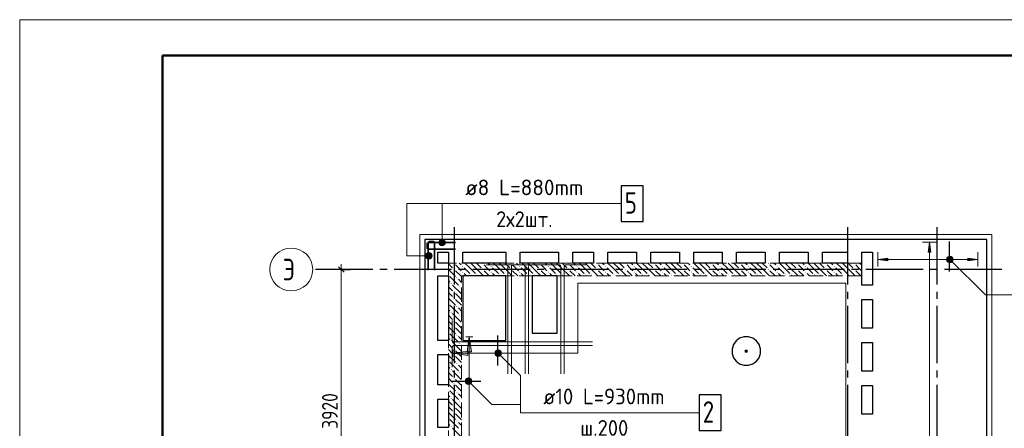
# Model space of a CAD drawing. Header units: millimetres. Extents: x 0 to 31965, y 0 to 29700.
# Tile 5 of 7: x 0 to 13776, y 23991 to 29700. Entities that reach past the tile are written whole.
import ezdxf

# ---------------------------------------------------------------- set-up
doc = ezdxf.new("R2010")
doc.units = ezdxf.units.MM
doc.linetypes.add('______2', pattern=[270, 200, -70])
doc.linetypes.add('______5', pattern=[1100, 800, -100, 100, -100])
for name, color, linetype, lineweight in [('Standard', 7, 'Continuous', 25), ('ЖБ Перекрытие верхний уровень', 7, 'Continuous', 35), ('ЖБ Стена верхний уровень', 7, 'Continuous', 35), ('Обрамление проемов стержнями', 7, 'Continuous', 25), ('Оси', 40, '______5', 18), ('Позиционная метка линия выноска', 7, 'Continuous', 13), ('Позиционная метка номер позиции', 7, 'Continuous', 13)]:
    doc.layers.add(name, color=color, linetype=linetype, lineweight=lineweight)
doc.layers.add('Обрамление П-обр. равн.', color=7, linetype='Continuous', lineweight=25, true_color=0x5f1e0f)
doc.layers.add('Фиксатор', color=7, linetype='Continuous', lineweight=13, true_color=0x494949)
doc.styles.add('GOST 2.304-81', font='txt')
doc.styles.add('ISOCPEUR', font='txt')

msp = doc.modelspace()

# ---------------------------------------------------------------- hatches: boundary and pattern name
at = {"layer": 'ЖБ Стена верхний уровень', "linetype": 'Continuous', "lineweight": 18, "transparency": 33554687}
for points in [[(6070, 26293), (6077, 26300), (6083, 26293), (6077, 26287)], [(6070, 26213), (6077, 26220), (6083, 26213), (6077, 26207)], [(6190, 26253), (6197, 26260), (6203, 26253), (6197, 26247)], [(6190, 26173), (6197, 26180), (6203, 26173), (6197, 26167)], [(6470, 26293), (6477, 26300), (6483, 26293), (6477, 26287)], [(6470, 26213), (6477, 26220), (6483, 26213), (6477, 26207)], [(6590, 26253), (6597, 26260), (6603, 26253), (6597, 26247)], [(6590, 26173), (6597, 26180), (6603, 26173), (6597, 26167)], [(6870, 26293), (6877, 26300), (6883, 26293), (6877, 26287)], [(6870, 26213), (6877, 26220), (6883, 26213), (6877, 26207)], [(6990, 26253), (6997, 26260), (7003, 26253), (6997, 26247)], [(6990, 26173), (6997, 26180), (7003, 26173), (6997, 26167)], [(7270, 26293), (7277, 26300), (7283, 26293), (7277, 26287)], [(7270, 26213), (7277, 26220), (7283, 26213), (7277, 26207)], [(7390, 26253), (7397, 26260), (7403, 26253), (7397, 26247)], [(7390, 26173), (7397, 26180), (7403, 26173), (7397, 26167)], [(7670, 26293), (7677, 26300), (7683, 26293), (7677, 26287)], [(7670, 26213), (7677, 26220), (7683, 26213), (7677, 26207)], [(7790, 26253), (7797, 26260), (7803, 26253), (7797, 26247)], [(7790, 26173), (7797, 26180), (7803, 26173), (7797, 26167)], [(8070, 26293), (8077, 26300), (8083, 26293), (8077, 26287)], [(8070, 26213), (8077, 26220), (8083, 26213), (8077, 26207)], [(8190, 26253), (8197, 26260), (8203, 26253), (8197, 26247)], [(8190, 26173), (8197, 26180), (8203, 26173), (8197, 26167)], [(8470, 26293), (8477, 26300), (8483, 26293), (8477, 26287)], [(8470, 26213), (8477, 26220), (8483, 26213), (8477, 26207)], [(8590, 26253), (8597, 26260), (8603, 26253), (8597, 26247)], [(8590, 26173), (8597, 26180), (8603, 26173), (8597, 26167)], [(8870, 26293), (8877, 26300), (8883, 26293), (8877, 26287)], [(8870, 26213), (8877, 26220), (8883, 26213), (8877, 26207)], [(8990, 26253), (8997, 26260), (9003, 26253), (8997, 26247)], [(8990, 26173), (8997, 26180), (9003, 26173), (8997, 26167)], [(9270, 26293), (9277, 26300), (9283, 26293), (9277, 26287)], [(9270, 26213), (9277, 26220), (9283, 26213), (9277, 26207)], [(9390, 26253), (9397, 26260), (9403, 26253), (9397, 26247)], [(9390, 26173), (9397, 26180), (9403, 26173), (9397, 26167)], [(9670, 26293), (9677, 26300), (9683, 26293), (9677, 26287)], [(9670, 26213), (9677, 26220), (9683, 26213), (9677, 26207)], [(9790, 26253), (9797, 26260), (9803, 26253), (9797, 26247)], [(9790, 26173), (9797, 26180), (9803, 26173), (9797, 26167)], [(10070, 26293), (10077, 26300), (10083, 26293), (10077, 26287)], [(10070, 26213), (10077, 26220), (10083, 26213), (10077, 26207)], [(10190, 26253), (10197, 26260), (10203, 26253), (10197, 26247)], [(10190, 26173), (10197, 26180), (10203, 26173), (10197, 26167)], [(10470, 26293), (10477, 26300), (10483, 26293), (10477, 26287)], [(10470, 26213), (10477, 26220), (10483, 26213), (10477, 26207)], [(10590, 26253), (10597, 26260), (10603, 26253), (10597, 26247)], [(10590, 26173), (10597, 26180), (10603, 26173), (10597, 26167)], [(10870, 26293), (10877, 26300), (10883, 26293), (10877, 26287)], [(10870, 26213), (10877, 26220), (10883, 26213), (10877, 26207)], [(10990, 26253), (10997, 26260), (11003, 26253), (10997, 26247)], [(10990, 26173), (10997, 26180), (11003, 26173), (10997, 26167)], [(11270, 26293), (11277, 26300), (11283, 26293), (11277, 26287)], [(11270, 26213), (11277, 26220), (11283, 26213), (11277, 26207)], [(11390, 26253), (11397, 26260), (11403, 26253), (11397, 26247)], [(11390, 26173), (11397, 26180), (11403, 26173), (11397, 26167)], [(11670, 26293), (11677, 26300), (11683, 26293), (11677, 26287)], [(11670, 26213), (11677, 26220), (11683, 26213), (11677, 26207)], [(6000, 26137), (6003, 26133), (6000, 26130)], [(6110, 26093), (6117, 26100), (6123, 26093), (6117, 26087)], [(6310, 26133), (6317, 26140), (6323, 26133), (6317, 26127)], [(6390, 26133), (6397, 26140), (6403, 26133), (6397, 26127)], [(6710, 26133), (6717, 26140), (6723, 26133), (6717, 26127)], [(6790, 26133), (6797, 26140), (6803, 26133), (6797, 26127)], [(7110, 26133), (7117, 26140), (7123, 26133), (7117, 26127)], [(7190, 26133), (7197, 26140), (7203, 26133), (7197, 26127)], [(7510, 26133), (7517, 26140), (7523, 26133), (7517, 26127)], [(7590, 26133), (7597, 26140), (7603, 26133), (7597, 26127)], [(7910, 26133), (7917, 26140), (7923, 26133), (7917, 26127)], [(7990, 26133), (7997, 26140), (8003, 26133), (7997, 26127)], [(8310, 26133), (8317, 26140), (8323, 26133), (8317, 26127)], [(8390, 26133), (8397, 26140), (8403, 26133), (8397, 26127)], [(8710, 26133), (8717, 26140), (8723, 26133), (8717, 26127)], [(8790, 26133), (8797, 26140), (8803, 26133), (8797, 26127)], [(9110, 26133), (9117, 26140), (9123, 26133), (9117, 26127)], [(9190, 26133), (9197, 26140), (9203, 26133), (9197, 26127)], [(9510, 26133), (9517, 26140), (9523, 26133), (9517, 26127)], [(9590, 26133), (9597, 26140), (9603, 26133), (9597, 26127)], [(9910, 26133), (9917, 26140), (9923, 26133), (9917, 26127)], [(9990, 26133), (9997, 26140), (10003, 26133), (9997, 26127)], [(10310, 26133), (10317, 26140), (10323, 26133), (10317, 26127)], [(10390, 26133), (10397, 26140), (10403, 26133), (10397, 26127)], [(10710, 26133), (10717, 26140), (10723, 26133), (10717, 26127)], [(10790, 26133), (10797, 26140), (10803, 26133), (10797, 26127)], [(11110, 26133), (11117, 26140), (11123, 26133), (11117, 26127)], [(11190, 26133), (11197, 26140), (11203, 26133), (11197, 26127)], [(11510, 26133), (11517, 26140), (11523, 26133), (11517, 26127)], [(11590, 26133), (11597, 26140), (11603, 26133), (11597, 26127)], [(6030, 26013), (6037, 26020), (6043, 26013), (6037, 26007)], [(6070, 25893), (6077, 25900), (6083, 25893), (6077, 25887)], [(6150, 25973), (6157, 25980), (6163, 25973), (6157, 25967)], [(6070, 25813), (6077, 25820), (6083, 25813), (6077, 25807)], [(6000, 25737), (6003, 25733), (6000, 25730)], [(6110, 25693), (6117, 25700), (6123, 25693), (6117, 25687)], [(6030, 25613), (6037, 25620), (6043, 25613), (6037, 25607)], [(6070, 25493), (6077, 25500), (6083, 25493), (6077, 25487)], [(6150, 25573), (6157, 25580), (6163, 25573), (6157, 25567)], [(6070, 25413), (6077, 25420), (6083, 25413), (6077, 25407)], [(6000, 25337), (6003, 25333), (6000, 25330)], [(6030, 25213), (6037, 25220), (6043, 25213), (6037, 25207)], [(6110, 25293), (6117, 25300), (6123, 25293), (6117, 25287)], [(6070, 25093), (6077, 25100), (6083, 25093), (6077, 25087)], [(6150, 25173), (6157, 25180), (6163, 25173), (6157, 25167)], [(6000, 24937), (6003, 24933), (6000, 24930)], [(6070, 25013), (6077, 25020), (6083, 25013), (6077, 25007)], [(6030, 24813), (6037, 24820), (6043, 24813), (6037, 24807)], [(6110, 24893), (6117, 24900), (6123, 24893), (6117, 24887)], [(6070, 24693), (6077, 24700), (6083, 24693), (6077, 24687)], [(6150, 24773), (6157, 24780), (6163, 24773), (6157, 24767)], [(6000, 24537), (6003, 24533), (6000, 24530)], [(6070, 24613), (6077, 24620), (6083, 24613), (6077, 24607)], [(6030, 24413), (6037, 24420), (6043, 24413), (6037, 24407)], [(6110, 24493), (6117, 24500), (6123, 24493), (6117, 24487)], [(6070, 24293), (6077, 24300), (6083, 24293), (6077, 24287)], [(6150, 24373), (6157, 24380), (6163, 24373), (6157, 24367)], [(6000, 24137), (6003, 24133), (6000, 24130)], [(6070, 24213), (6077, 24220), (6083, 24213), (6077, 24207)], [(6030, 24013), (6037, 24020), (6043, 24013), (6037, 24007)], [(6110, 24093), (6117, 24100), (6123, 24093), (6117, 24087)]]:
    msp.add_hatch(color=7, dxfattribs=at).paths.add_polyline_path(points, flags=16)
at = {"layer": 'Обрамление П-обр. равн.', "linetype": 'Continuous', "lineweight": 13, "transparency": 33554687}
for points in [[(12750, 26450), (12730, 26590), (12710, 26450)], [(12973, 26331), (12973, 26369), (12967, 26350)], [(12973, 26369), (12986, 26318), (12986, 26382)], [(12973, 26369), (12973, 26331), (12986, 26318)], [(12986, 26382), (13005, 26312), (13005, 26387)], [(12986, 26382), (12986, 26318), (13005, 26312)], [(13005, 26387), (13005, 26312), (13024, 26318)], [(13005, 26387), (13024, 26318), (13024, 26382)], [(13024, 26382), (13024, 26318), (13037, 26331)], [(13024, 26382), (13037, 26331), (13037, 26369)], [(13037, 26369), (13037, 26331), (13042, 26350)], [(13265, 26330), (13405, 26350), (13265, 26370)]]:
    msp.add_hatch(color=7, dxfattribs=at).paths.add_polyline_path(points)
msp.add_hatch(color=7, dxfattribs=at).paths.add_polyline_path([(12145, 26330), (12005, 26350), (12145, 26370)], flags=16)
at = {"layer": 'Позиционная метка линия выноска', "linetype": 'Continuous', "lineweight": 13, "transparency": 33554687}
for points in [[(6260, 25060), (6290, 25270), (6320, 25060)], [(6270, 25010), (6060, 25040), (6270, 25070)]]:
    msp.add_hatch(color=7, dxfattribs=at).paths.add_polyline_path(points, flags=16)
at = {"layer": 'Позиционная метка номер позиции', "linetype": 'Continuous', "lineweight": 13, "transparency": 33554687}
for points in [[(5864, 26585), (5954, 26585), (5948, 26607)], [(5864, 26585), (5948, 26607), (5870, 26607)], [(5870, 26607), (5948, 26607), (5931, 26624)], [(5870, 26607), (5931, 26624), (5886, 26624)], [(5886, 26624), (5931, 26624), (5909, 26630)], [(5870, 26562), (5954, 26585), (5864, 26585)], [(5870, 26562), (5948, 26562), (5954, 26585)], [(5886, 26546), (5948, 26562), (5870, 26562)], [(5886, 26546), (5931, 26546), (5948, 26562)], [(5931, 26546), (5886, 26546), (5909, 26540)], [(5686, 26378), (5686, 26423), (5680, 26401)], [(5702, 26362), (5702, 26440), (5686, 26423)], [(5702, 26362), (5686, 26423), (5686, 26378)], [(5725, 26356), (5725, 26446), (5702, 26440)], [(5725, 26356), (5702, 26440), (5702, 26362)], [(5747, 26362), (5747, 26440), (5725, 26446)], [(5747, 26362), (5725, 26446), (5725, 26356)], [(5764, 26378), (5764, 26423), (5747, 26440)], [(5764, 26378), (5747, 26440), (5747, 26362)], [(5764, 26423), (5764, 26378), (5770, 26401)], [(12972, 26361), (13004, 26393), (12983, 26382)], [(13004, 26393), (12972, 26361), (12972, 26339)], [(13004, 26393), (12972, 26339), (13026, 26393)], [(13026, 26393), (12972, 26339), (12983, 26318)], [(13026, 26393), (12983, 26318), (13047, 26382)], [(13047, 26382), (12983, 26318), (13004, 26307)], [(13047, 26382), (13004, 26307), (13058, 26361)], [(13058, 26361), (13004, 26307), (13026, 26307)], [(13058, 26361), (13026, 26307), (13058, 26339)], [(13058, 26339), (13026, 26307), (13047, 26318)], [(6652, 25051), (6684, 25083), (6663, 25072)], [(6684, 25083), (6652, 25051), (6652, 25029)], [(6684, 25083), (6652, 25029), (6706, 25083)], [(6706, 25083), (6652, 25029), (6663, 25008)], [(6706, 25083), (6663, 25008), (6727, 25072)], [(6727, 25072), (6663, 25008), (6684, 24997)], [(6727, 25072), (6684, 24997), (6738, 25051)], [(6738, 25051), (6684, 24997), (6706, 24997)], [(6738, 25051), (6706, 24997), (6738, 25029)], [(6738, 25029), (6706, 24997), (6727, 25008)], [(6237, 24661), (6269, 24693), (6248, 24682)], [(6269, 24693), (6237, 24661), (6237, 24639)], [(6269, 24693), (6237, 24639), (6291, 24693)], [(6291, 24693), (6237, 24639), (6248, 24618)], [(6291, 24693), (6248, 24618), (6312, 24682)], [(6312, 24682), (6248, 24618), (6269, 24607)], [(6312, 24682), (6269, 24607), (6323, 24661)], [(6323, 24661), (6269, 24607), (6291, 24607)], [(6323, 24661), (6291, 24607), (6323, 24639)], [(6323, 24639), (6291, 24607), (6312, 24618)]]:
    msp.add_hatch(color=7, dxfattribs=at).paths.add_polyline_path(points)

# ---------------------------------------------------------------- linework, layer by layer
at = {"layer": 'Standard', "color": 251, "linetype": 'Continuous', "lineweight": -3, "true_color": 0x656565, "transparency": 33554687}
for q in [(4375, 26210), (4375, 26210), (4625, 26210), (4500, 26210), (4625, 26210), (4500, 26210)]:
    msp.add_line((4500, 26210), q, dxfattribs=at)
at = {"layer": 'Standard', "color": 7, "linetype": 'Continuous', "lineweight": 25, "transparency": 33554687}
msp.add_line((4462, 26247), (4538, 26172), dxfattribs=at)
msp.add_line((4462, 26247), (4538, 26172), dxfattribs=at)
at = {"layer": 'Standard', "color": 7, "linetype": 'Continuous', "lineweight": 13, "transparency": 33554687}
msp.add_line((4500, 26210), (4500, 26285), dxfattribs=at)
msp.add_line((4500, 26210), (4500, 26285), dxfattribs=at)
msp.add_lwpolyline([(0, 0), (21000, 0), (21000, 29700), (0, 29700), (0, 0)], close=True, dxfattribs=at)
at = {"layer": 'Standard', "color": 7, "linetype": 'Continuous', "lineweight": 50, "transparency": 33554687}
msp.add_lwpolyline([(2000, 29200), (20500, 29200), (20500, 500), (2000, 500), (2000, 29200)], close=True, dxfattribs=at)
at = {"layer": 'Standard', "color": 254, "linetype": 'Continuous', "lineweight": 18, "true_color": 0xc4c4ff, "transparency": 33554687}
msp.add_lwpolyline([(5599, 17879), (13600, 17879), (13600, 26701), (5599, 26701), (5599, 17879)], dxfattribs=at)
at = {"layer": 'Standard', "color": 7, "linetype": 'Continuous', "lineweight": 13, "transparency": 33554687}
msp.add_lwpolyline([(4500, 26210), (4500, 23888), (4500, 23888), (4500, 22290)], dxfattribs=at)
msp.add_lwpolyline([(4500, 26210), (4500, 23888), (4500, 23888), (4500, 22290)], dxfattribs=at)
at = {"layer": 'ЖБ Перекрытие верхний уровень', "color": 7, "linetype": 'Continuous', "lineweight": 25, "transparency": 33554687}
for p, q in [((11930, 26630), (5670, 26630)), ((5670, 26630), (5670, 17950)), ((13530, 26630), (11930, 26630)), ((13530, 17950), (13530, 26630)), ((5850, 26300), (5850, 26450)), ((5850, 26450), (6000, 26450)), ((6000, 26450), (6000, 26300)), ((6200, 26300), (6200, 26450)), ((6200, 26450), (6800, 26450)), ((6800, 26450), (6800, 26300)), ((7000, 26300), (7000, 26450)), ((7000, 26450), (7540, 26450)), ((7540, 26450), (7540, 26300)), ((7740, 26300), (7740, 26450)), ((7740, 26450), (8030, 26450)), ((8030, 26450), (8030, 26300)), ((8230, 26300), (8230, 26450)), ((8230, 26450), (8630, 26450)), ((8630, 26450), (8630, 26300)), ((8830, 26300), (8830, 26450)), ((8830, 26450), (9230, 26450)), ((9230, 26450), (9230, 26300)), ((9430, 26300), (9430, 26450)), ((9430, 26450), (9830, 26450)), ((9830, 26450), (9830, 26300)), ((10030, 26300), (10030, 26450)), ((10030, 26450), (10430, 26450)), ((10430, 26450), (10430, 26300)), ((10630, 26300), (10630, 26450)), ((10630, 26450), (11030, 26450)), ((11030, 26450), (11030, 26300)), ((11230, 26300), (11230, 26450)), ((11230, 26450), (11580, 26450)), ((11580, 26450), (11580, 26300)), ((11780, 25990), (11780, 26450)), ((11780, 26450), (11930, 26450)), ((11930, 26450), (11930, 25990)), ((6000, 26300), (5850, 26300)), ((6800, 26300), (6200, 26300)), ((7540, 26300), (7000, 26300)), ((8030, 26300), (7740, 26300)), ((8630, 26300), (8230, 26300)), ((9230, 26300), (8830, 26300)), ((9830, 26300), (9430, 26300)), ((10430, 26300), (10030, 26300)), ((11030, 26300), (10630, 26300)), ((11580, 26300), (11230, 26300)), ((5850, 25220), (5850, 26120)), ((5850, 26120), (6000, 26120)), ((6000, 26120), (6000, 25220)), ((6200, 26120), (6200, 25220)), ((6800, 26120), (6200, 26120)), ((6800, 25220), (6800, 26120)), ((7170, 26120), (7170, 25320)), ((7520, 26120), (7170, 26120)), ((7520, 25320), (7520, 26120)), ((11930, 25990), (11780, 25990)), ((11780, 25390), (11780, 25790)), ((11780, 25790), (11930, 25790)), ((11930, 25790), (11930, 25390)), ((11930, 25390), (11780, 25390)), ((6000, 25220), (5850, 25220)), ((6200, 25220), (6800, 25220)), ((7170, 25320), (7520, 25320)), ((10022, 25213), (9985, 25162)), ((10073, 25250), (10022, 25213)), ((10133, 25269), (10073, 25250)), ((10197, 25269), (10133, 25269)), ((10257, 25250), (10197, 25269)), ((10308, 25213), (10257, 25250)), ((10345, 25162), (10308, 25213)), ((9985, 25162), (9966, 25102)), ((9966, 25102), (9966, 25038)), ((10364, 25102), (10345, 25162)), ((10364, 25038), (10364, 25102)), ((11780, 24790), (11780, 25190)), ((11780, 25190), (11930, 25190)), ((11930, 25190), (11930, 24790)), ((5850, 24600), (5850, 25020)), ((5850, 25020), (6000, 25020)), ((6000, 25020), (6000, 24600)), ((9966, 25038), (9985, 24978)), ((9985, 24978), (10022, 24927)), ((10308, 24927), (10345, 24978)), ((10345, 24978), (10364, 25038)), ((10022, 24927), (10073, 24890)), ((10073, 24890), (10133, 24871)), ((10133, 24871), (10197, 24871)), ((10197, 24871), (10257, 24890)), ((10257, 24890), (10308, 24927)), ((11930, 24790), (11780, 24790)), ((6000, 24600), (5850, 24600)), ((11780, 24190), (11780, 24590)), ((11780, 24590), (11930, 24590)), ((11930, 24590), (11930, 24190)), ((5850, 24000), (5850, 24400)), ((5850, 24400), (6000, 24400)), ((6000, 24400), (6000, 24000)), ((11930, 24190), (11780, 24190)), ((6000, 24000), (5850, 24000))]:
    msp.add_line(p, q, dxfattribs=at)
at = {"layer": 'ЖБ Перекрытие верхний уровень', "color": 7, "linetype": 'Continuous', "lineweight": 13, "transparency": 33554687}
for points in [[(10152, 25083), (10178, 25083), (10178, 25057), (10152, 25057), (10152, 25083)], [(10177, 25058), (10153, 25058), (10153, 25082), (10177, 25082), (10177, 25058)], [(10155, 25080), (10175, 25080), (10175, 25080), (10155, 25080), (10155, 25080), (10155, 25060), (10175, 25060), (10175, 25080), (10155, 25080)], [(10157, 25078), (10173, 25078), (10173, 25078), (10157, 25078), (10157, 25078), (10157, 25062), (10173, 25062), (10173, 25078), (10157, 25078)], [(10158, 25077), (10172, 25077), (10172, 25077), (10158, 25077), (10158, 25077), (10158, 25063), (10172, 25063), (10172, 25077), (10158, 25077)], [(10160, 25075), (10170, 25075), (10170, 25065), (10160, 25065), (10160, 25075)], [(10168, 25067), (10162, 25067), (10162, 25073), (10168, 25073), (10168, 25067)], [(10163, 25072), (10167, 25072), (10167, 25068), (10163, 25068), (10163, 25072)]]:
    msp.add_lwpolyline(points, dxfattribs=at)
at = {"layer": 'ЖБ Стена верхний уровень', "color": 251, "linetype": '______2', "lineweight": 13, "true_color": 0x656565, "transparency": 33554687}
for p, q in [((11780, 26300), (6000, 26300)), ((6000, 26300), (6000, 26120)), ((11780, 26120), (11780, 26300)), ((6000, 26120), (6000, 21170)), ((6180, 21170), (6180, 26120)), ((6180, 26120), (11780, 26120))]:
    msp.add_line(p, q, dxfattribs=at)
at = {"layer": 'ЖБ Стена верхний уровень', "color": 9, "linetype": 'Continuous', "lineweight": 18, "true_color": 0xc7c7c7, "transparency": 33554687}
for p, q in [((6000, 26290), (6057, 26233)), ((6000, 26210), (6090, 26120)), ((6137, 26233), (6097, 26273)), ((6097, 26193), (6170, 26120)), ((6177, 26193), (6137, 26233)), ((6150, 26300), (6177, 26273)), ((6217, 26233), (6297, 26153)), ((6297, 26233), (6230, 26300)), ((6297, 26233), (6377, 26153)), ((6310, 26300), (6377, 26233)), ((6377, 26233), (6490, 26120)), ((6390, 26300), (6457, 26233)), ((6537, 26233), (6497, 26273)), ((6497, 26193), (6570, 26120)), ((6577, 26193), (6537, 26233)), ((6550, 26300), (6577, 26273)), ((6617, 26233), (6697, 26153)), ((6697, 26233), (6630, 26300)), ((6697, 26233), (6777, 26153)), ((6710, 26300), (6777, 26233)), ((6777, 26233), (6890, 26120)), ((6790, 26300), (6857, 26233)), ((6937, 26233), (6897, 26273)), ((6897, 26193), (6970, 26120)), ((6977, 26193), (6937, 26233)), ((6950, 26300), (6977, 26273)), ((7017, 26233), (7097, 26153)), ((7097, 26233), (7030, 26300)), ((7097, 26233), (7177, 26153)), ((7110, 26300), (7177, 26233)), ((7177, 26233), (7290, 26120)), ((7190, 26300), (7257, 26233)), ((7337, 26233), (7297, 26273)), ((7297, 26193), (7370, 26120)), ((7377, 26193), (7337, 26233)), ((7350, 26300), (7377, 26273)), ((7417, 26233), (7497, 26153)), ((7497, 26233), (7430, 26300)), ((7497, 26233), (7577, 26153)), ((7510, 26300), (7577, 26233)), ((7577, 26233), (7690, 26120)), ((7590, 26300), (7657, 26233)), ((7737, 26233), (7697, 26273)), ((7697, 26193), (7770, 26120)), ((7777, 26193), (7737, 26233)), ((7750, 26300), (7777, 26273)), ((7817, 26233), (7897, 26153)), ((7897, 26233), (7830, 26300)), ((7897, 26233), (7977, 26153)), ((7910, 26300), (7977, 26233)), ((7977, 26233), (8090, 26120)), ((7990, 26300), (8057, 26233)), ((8137, 26233), (8097, 26273)), ((8097, 26193), (8170, 26120)), ((8177, 26193), (8137, 26233)), ((8150, 26300), (8177, 26273)), ((8217, 26233), (8297, 26153)), ((8297, 26233), (8230, 26300)), ((8297, 26233), (8377, 26153)), ((8310, 26300), (8377, 26233)), ((8377, 26233), (8490, 26120)), ((8390, 26300), (8457, 26233)), ((8537, 26233), (8497, 26273)), ((8497, 26193), (8570, 26120)), ((8577, 26193), (8537, 26233)), ((8550, 26300), (8577, 26273)), ((8617, 26233), (8697, 26153)), ((8697, 26233), (8630, 26300)), ((8697, 26233), (8777, 26153)), ((8710, 26300), (8777, 26233)), ((8777, 26233), (8890, 26120)), ((8790, 26300), (8857, 26233)), ((8937, 26233), (8897, 26273)), ((8897, 26193), (8970, 26120)), ((8977, 26193), (8937, 26233)), ((8950, 26300), (8977, 26273)), ((9017, 26233), (9097, 26153)), ((9097, 26233), (9030, 26300)), ((9097, 26233), (9177, 26153)), ((9110, 26300), (9177, 26233)), ((9177, 26233), (9290, 26120)), ((9190, 26300), (9257, 26233)), ((9337, 26233), (9297, 26273)), ((9297, 26193), (9370, 26120)), ((9377, 26193), (9337, 26233)), ((9350, 26300), (9377, 26273)), ((9417, 26233), (9497, 26153)), ((9497, 26233), (9430, 26300)), ((9497, 26233), (9577, 26153)), ((9510, 26300), (9577, 26233)), ((9577, 26233), (9690, 26120)), ((9590, 26300), (9657, 26233)), ((9737, 26233), (9697, 26273)), ((9697, 26193), (9770, 26120)), ((9777, 26193), (9737, 26233)), ((9750, 26300), (9777, 26273)), ((9817, 26233), (9897, 26153)), ((9897, 26233), (9830, 26300)), ((9897, 26233), (9977, 26153)), ((9910, 26300), (9977, 26233)), ((9977, 26233), (10090, 26120)), ((9990, 26300), (10057, 26233)), ((10137, 26233), (10097, 26273)), ((10097, 26193), (10170, 26120)), ((10177, 26193), (10137, 26233)), ((10150, 26300), (10177, 26273)), ((10217, 26233), (10297, 26153)), ((10297, 26233), (10230, 26300)), ((10297, 26233), (10377, 26153)), ((10310, 26300), (10377, 26233)), ((10377, 26233), (10490, 26120)), ((10390, 26300), (10457, 26233)), ((10537, 26233), (10497, 26273)), ((10497, 26193), (10570, 26120)), ((10577, 26193), (10537, 26233)), ((10550, 26300), (10577, 26273)), ((10617, 26233), (10697, 26153)), ((10697, 26233), (10630, 26300)), ((10697, 26233), (10777, 26153)), ((10710, 26300), (10777, 26233)), ((10777, 26233), (10890, 26120)), ((10790, 26300), (10857, 26233)), ((10937, 26233), (10897, 26273)), ((10897, 26193), (10970, 26120)), ((10977, 26193), (10937, 26233)), ((10950, 26300), (10977, 26273)), ((11017, 26233), (11097, 26153)), ((11097, 26233), (11030, 26300)), ((11097, 26233), (11177, 26153)), ((11110, 26300), (11177, 26233)), ((11177, 26233), (11290, 26120)), ((11190, 26300), (11257, 26233)), ((11337, 26233), (11297, 26273)), ((11297, 26193), (11370, 26120)), ((11377, 26193), (11337, 26233)), ((11350, 26300), (11377, 26273)), ((11417, 26233), (11497, 26153)), ((11497, 26233), (11430, 26300)), ((11497, 26233), (11577, 26153)), ((11510, 26300), (11577, 26233)), ((11577, 26233), (11690, 26120)), ((11590, 26300), (11657, 26233)), ((11737, 26233), (11697, 26273)), ((11697, 26193), (11770, 26120)), ((11777, 26193), (11737, 26233)), ((11750, 26300), (11777, 26273)), ((6017, 26033), (6000, 26050)), ((6017, 26113), (6137, 25993)), ((6090, 26120), (6097, 26113)), ((6137, 26073), (6180, 26030)), ((6170, 26120), (6180, 26110)), ((6217, 26153), (6250, 26120)), ((6617, 26153), (6650, 26120)), ((7017, 26153), (7050, 26120)), ((7417, 26153), (7450, 26120)), ((7817, 26153), (7850, 26120)), ((8217, 26153), (8250, 26120)), ((8617, 26153), (8650, 26120)), ((9017, 26153), (9050, 26120)), ((9417, 26153), (9450, 26120)), ((9817, 26153), (9850, 26120)), ((10217, 26153), (10250, 26120)), ((10617, 26153), (10650, 26120)), ((11017, 26153), (11050, 26120)), ((11417, 26153), (11450, 26120)), ((6000, 25970), (6057, 25913)), ((6057, 25993), (6177, 25873)), ((6180, 25950), (6177, 25953)), ((6000, 25890), (6057, 25833)), ((6000, 25810), (6097, 25713)), ((6137, 25833), (6097, 25873)), ((6097, 25793), (6180, 25710)), ((6177, 25793), (6137, 25833)), ((6017, 25633), (6000, 25650)), ((6017, 25713), (6137, 25593)), ((6137, 25673), (6180, 25630)), ((6000, 25570), (6057, 25513)), ((6000, 25490), (6057, 25433)), ((6057, 25593), (6177, 25473)), ((6180, 25550), (6177, 25553)), ((6000, 25410), (6097, 25313)), ((6137, 25433), (6097, 25473)), ((6097, 25393), (6180, 25310)), ((6177, 25393), (6137, 25433)), ((6017, 25233), (6000, 25250)), ((6017, 25313), (6137, 25193)), ((6137, 25273), (6180, 25230)), ((6000, 25170), (6057, 25113)), ((6000, 25090), (6057, 25033)), ((6057, 25193), (6177, 25073)), ((6137, 25033), (6097, 25073)), ((6180, 25150), (6177, 25153)), ((6000, 25010), (6097, 24913)), ((6097, 24993), (6180, 24910)), ((6177, 24993), (6137, 25033)), ((6017, 24833), (6000, 24850)), ((6017, 24913), (6137, 24793)), ((6137, 24873), (6180, 24830)), ((6000, 24770), (6057, 24713)), ((6000, 24690), (6057, 24633)), ((6057, 24793), (6177, 24673)), ((6137, 24633), (6097, 24673)), ((6180, 24750), (6177, 24753)), ((6000, 24610), (6097, 24513)), ((6097, 24593), (6180, 24510)), ((6177, 24593), (6137, 24633)), ((6017, 24433), (6000, 24450)), ((6017, 24513), (6137, 24393)), ((6057, 24393), (6177, 24273)), ((6137, 24473), (6180, 24430)), ((6000, 24370), (6057, 24313)), ((6000, 24290), (6057, 24233)), ((6137, 24233), (6097, 24273)), ((6180, 24350), (6177, 24353)), ((6000, 24210), (6097, 24113)), ((6017, 24113), (6137, 23993)), ((6097, 24193), (6180, 24110)), ((6177, 24193), (6137, 24233)), ((6017, 24033), (6000, 24050)), ((6057, 23993), (6177, 23873)), ((6137, 24073), (6180, 24030))]:
    msp.add_line(p, q, dxfattribs=at)
at = {"layer": 'Обрамление П-обр. равн.', "color": 7, "linetype": 'Continuous', "lineweight": 13, "transparency": 33554687}
for p, q in [((6215, 27130), (8037, 27130)), ((7306, 24209), (9238, 24209))]:
    msp.add_line(p, q, dxfattribs=at)
at = {"layer": 'Обрамление П-обр. равн.', "color": 251, "linetype": 'Continuous', "lineweight": 13, "true_color": 0x494949, "transparency": 33554687}
for p, q in [((12730, 26590), (12630, 26590)), ((12730, 26590), (12710, 26450)), ((12750, 26450), (12730, 26590)), ((12730, 26590), (12830, 26590)), ((12730, 26590), (12730, 26590)), ((12005, 26350), (12005, 26450)), ((12710, 26450), (12750, 26450)), ((12730, 23620), (12730, 26450)), ((13405, 26350), (13405, 26450)), ((12005, 26350), (12145, 26370)), ((12145, 26330), (12005, 26350)), ((12005, 26350), (12005, 26250)), ((12005, 26350), (12005, 26350)), ((12145, 26370), (12145, 26330)), ((12145, 26350), (12975, 26350)), ((13005, 26387), (13005, 26387)), ((13005, 26312), (13005, 26312)), ((13035, 26350), (13265, 26350)), ((13405, 26350), (13265, 26370)), ((13265, 26370), (13265, 26330)), ((13265, 26330), (13405, 26350)), ((13405, 26350), (13405, 26250)), ((13405, 26350), (13405, 26350))]:
    msp.add_line(p, q, dxfattribs=at)
at = {"layer": 'Обрамление П-обр. равн.', "color": 7, "linetype": 'Continuous', "lineweight": 25, "transparency": 33554687}
for p, q in [((13005, 26600), (13005, 26180)), ((6685, 25290), (6685, 24870)), ((6030, 24650), (6450, 24650))]:
    msp.add_line(p, q, dxfattribs=at)
for points in [[(8415, 26880), (8725, 26880), (8725, 27380), (8415, 27380), (8415, 26880)], [(9506, 23959), (9816, 23959), (9816, 24459), (9506, 24459), (9506, 23959)]]:
    msp.add_lwpolyline(points, dxfattribs=at)
at = {"layer": 'Обрамление П-обр. равн.', "color": 7, "linetype": 'Continuous', "lineweight": 35, "transparency": 33554687}
for points in [[(5715, 26201), (5715, 26582), (5715, 26585), (5717, 26589), (5719, 26592), (5721, 26595), (5724, 26597), (5727, 26599), (5731, 26600), (5734, 26601), (5786, 26601), (5789, 26600), (5793, 26599), (5796, 26597), (5799, 26595), (5801, 26592), (5803, 26589), (5805, 26585), (5805, 26582), (5805, 26201)], [(5715, 26201), (5715, 26582), (5715, 26585), (5717, 26589), (5719, 26592), (5721, 26595), (5724, 26597), (5727, 26599), (5731, 26600), (5734, 26601), (5786, 26601), (5789, 26600), (5793, 26599), (5796, 26597), (5799, 26595), (5801, 26592), (5803, 26589), (5805, 26585), (5805, 26582), (5805, 26201)], [(6099, 26585), (5718, 26585), (5715, 26584), (5711, 26583), (5708, 26581), (5705, 26579), (5703, 26576), (5701, 26573), (5699, 26569), (5699, 26566), (5699, 26514), (5699, 26511), (5701, 26507), (5703, 26504), (5705, 26501), (5708, 26499), (5711, 26497), (5715, 26495), (5718, 26495), (6099, 26495)], [(6099, 26585), (5718, 26585), (5715, 26584), (5711, 26583), (5708, 26581), (5705, 26579), (5703, 26576), (5701, 26573), (5699, 26569), (5699, 26566), (5699, 26514), (5699, 26511), (5701, 26507), (5703, 26504), (5705, 26501), (5708, 26499), (5711, 26497), (5715, 26495), (5718, 26495), (6099, 26495)]]:
    msp.add_lwpolyline(points, dxfattribs=at)
at = {"layer": 'Обрамление П-обр. равн.', "color": 251, "linetype": 'Continuous', "lineweight": 13, "true_color": 0x494949, "transparency": 33554687}
msp.add_circle((13005, 26350), 37.5, dxfattribs=at)
at = {"layer": 'Обрамление проемов стержнями', "color": 7, "linetype": 'Continuous', "lineweight": 18, "transparency": 33554687}
for points in [[(6830, 24752), (6830, 26249), (6829, 26254), (6827, 26259), (6825, 26264), (6821, 26269), (6817, 26272), (6812, 26275), (6807, 26277), (6801, 26277), (6530, 26277)], [(6830, 24752), (6830, 26249), (6829, 26254), (6827, 26259), (6825, 26264), (6821, 26269), (6817, 26272), (6812, 26275), (6807, 26277), (6801, 26277), (6530, 26277)], [(6830, 24752), (6830, 26249), (6829, 26254), (6827, 26259), (6825, 26264), (6821, 26269), (6817, 26272), (6812, 26275), (6807, 26277), (6801, 26277), (6530, 26277)], [(6830, 24752), (6830, 26249), (6829, 26254), (6827, 26259), (6825, 26264), (6821, 26269), (6817, 26272), (6812, 26275), (6807, 26277), (6801, 26277), (6530, 26277)], [(7070, 24752), (7070, 26249), (7069, 26254), (7067, 26259), (7065, 26264), (7061, 26269), (7057, 26272), (7052, 26275), (7047, 26277), (7041, 26277), (6770, 26277)], [(7070, 24752), (7070, 26249), (7069, 26254), (7067, 26259), (7065, 26264), (7061, 26269), (7057, 26272), (7052, 26275), (7047, 26277), (7041, 26277), (6770, 26277)], [(7070, 24752), (7070, 26249), (7069, 26254), (7067, 26259), (7065, 26264), (7061, 26269), (7057, 26272), (7052, 26275), (7047, 26277), (7041, 26277), (6770, 26277)], [(7070, 24752), (7070, 26249), (7069, 26254), (7067, 26259), (7065, 26264), (7061, 26269), (7057, 26272), (7052, 26275), (7047, 26277), (7041, 26277), (6770, 26277)], [(6880, 24752), (6880, 26249), (6881, 26254), (6883, 26259), (6885, 26264), (6889, 26269), (6893, 26272), (6898, 26275), (6903, 26277), (6909, 26277), (7180, 26277)], [(6880, 24752), (6880, 26249), (6881, 26254), (6883, 26259), (6885, 26264), (6889, 26269), (6893, 26272), (6898, 26275), (6903, 26277), (6909, 26277), (7180, 26277)], [(6880, 24752), (6880, 26249), (6881, 26254), (6883, 26259), (6885, 26264), (6889, 26269), (6893, 26272), (6898, 26275), (6903, 26277), (6909, 26277), (7180, 26277)], [(6880, 24752), (6880, 26249), (6881, 26254), (6883, 26259), (6885, 26264), (6889, 26269), (6893, 26272), (6898, 26275), (6903, 26277), (6909, 26277), (7180, 26277)], [(7120, 24752), (7120, 26249), (7121, 26254), (7123, 26259), (7125, 26264), (7129, 26269), (7133, 26272), (7138, 26275), (7143, 26277), (7149, 26277), (7420, 26277)], [(7120, 24752), (7120, 26249), (7121, 26254), (7123, 26259), (7125, 26264), (7129, 26269), (7133, 26272), (7138, 26275), (7143, 26277), (7149, 26277), (7420, 26277)], [(7120, 24752), (7120, 26249), (7121, 26254), (7123, 26259), (7125, 26264), (7129, 26269), (7133, 26272), (7138, 26275), (7143, 26277), (7149, 26277), (7420, 26277)], [(7120, 24752), (7120, 26249), (7121, 26254), (7123, 26259), (7125, 26264), (7129, 26269), (7133, 26272), (7138, 26275), (7143, 26277), (7149, 26277), (7420, 26277)], [(7570, 24752), (7570, 26249), (7569, 26254), (7567, 26259), (7565, 26264), (7561, 26269), (7557, 26272), (7552, 26275), (7547, 26277), (7541, 26277), (7270, 26277)], [(7570, 24752), (7570, 26249), (7569, 26254), (7567, 26259), (7565, 26264), (7561, 26269), (7557, 26272), (7552, 26275), (7547, 26277), (7541, 26277), (7270, 26277)], [(7570, 24752), (7570, 26249), (7569, 26254), (7567, 26259), (7565, 26264), (7561, 26269), (7557, 26272), (7552, 26275), (7547, 26277), (7541, 26277), (7270, 26277)], [(7570, 24752), (7570, 26249), (7569, 26254), (7567, 26259), (7565, 26264), (7561, 26269), (7557, 26272), (7552, 26275), (7547, 26277), (7541, 26277), (7270, 26277)], [(7620, 24752), (7620, 26249), (7621, 26254), (7623, 26259), (7625, 26264), (7629, 26269), (7633, 26272), (7638, 26275), (7643, 26277), (7649, 26277), (7920, 26277)], [(7620, 24752), (7620, 26249), (7621, 26254), (7623, 26259), (7625, 26264), (7629, 26269), (7633, 26272), (7638, 26275), (7643, 26277), (7649, 26277), (7920, 26277)], [(7620, 24752), (7620, 26249), (7621, 26254), (7623, 26259), (7625, 26264), (7629, 26269), (7633, 26272), (7638, 26275), (7643, 26277), (7649, 26277), (7920, 26277)], [(7620, 24752), (7620, 26249), (7621, 26254), (7623, 26259), (7625, 26264), (7629, 26269), (7633, 26272), (7638, 26275), (7643, 26277), (7649, 26277), (7920, 26277)], [(8015, 25197), (6079, 25197), (6073, 25198), (6068, 25200), (6063, 25203), (6059, 25206), (6055, 25210), (6053, 25215), (6051, 25221), (6050, 25226), (6050, 25497)], [(8015, 25197), (6079, 25197), (6073, 25198), (6068, 25200), (6063, 25203), (6059, 25206), (6055, 25210), (6053, 25215), (6051, 25221), (6050, 25226), (6050, 25497)], [(8015, 25197), (6079, 25197), (6073, 25198), (6068, 25200), (6063, 25203), (6059, 25206), (6055, 25210), (6053, 25215), (6051, 25221), (6050, 25226), (6050, 25497)], [(8015, 25197), (6079, 25197), (6073, 25198), (6068, 25200), (6063, 25203), (6059, 25206), (6055, 25210), (6053, 25215), (6051, 25221), (6050, 25226), (6050, 25497)], [(8015, 25147), (6079, 25147), (6073, 25147), (6068, 25145), (6063, 25142), (6059, 25139), (6055, 25134), (6053, 25129), (6051, 25124), (6050, 25119), (6050, 24847)], [(8015, 25147), (6079, 25147), (6073, 25147), (6068, 25145), (6063, 25142), (6059, 25139), (6055, 25134), (6053, 25129), (6051, 25124), (6050, 25119), (6050, 24847)], [(8015, 25147), (6079, 25147), (6073, 25147), (6068, 25145), (6063, 25142), (6059, 25139), (6055, 25134), (6053, 25129), (6051, 25124), (6050, 25119), (6050, 24847)], [(8015, 25147), (6079, 25147), (6073, 25147), (6068, 25145), (6063, 25142), (6059, 25139), (6055, 25134), (6053, 25129), (6051, 25124), (6050, 25119), (6050, 24847)]]:
    msp.add_lwpolyline(points, dxfattribs=at)
at = {"layer": 'Оси', "color": 8, "linetype": '______5', "lineweight": -3, "transparency": 33554687}
for p, q in [((6080, 26800), (6080, 15680)), ((11580, 26800), (11580, 15680)), ((12830, 26800), (12830, 15680)), ((13740, 26210), (4100, 26210))]:
    msp.add_line(p, q, dxfattribs=at)
at = {"layer": 'Оси', "color": 7, "linetype": 'Continuous', "lineweight": 13, "transparency": 33554687}
msp.add_circle((3800, 26210), 300, dxfattribs=at)
at = {"layer": 'Позиционная метка линия выноска', "color": 251, "linetype": 'Continuous', "lineweight": 13, "true_color": 0x494949, "transparency": 33554687}
for p, q in [((6240, 25270), (6340, 25270)), ((6260, 25060), (6290, 25270)), ((6290, 25270), (6290, 25270)), ((6290, 25270), (6290, 25270)), ((6290, 25270), (6290, 25270)), ((6290, 25270), (6320, 25060)), ((6060, 25090), (6060, 24990)), ((6060, 25040), (6270, 25070)), ((6060, 25040), (6060, 25040)), ((6060, 25040), (6060, 25040)), ((6060, 25040), (6060, 25040)), ((6270, 25010), (6060, 25040)), ((6320, 25060), (6260, 25060)), ((6270, 25070), (6270, 25010)), ((6270, 25040), (6285, 25040)), ((6290, 25060), (6290, 25045))]:
    msp.add_line(p, q, dxfattribs=at)
for points in [[(6060, 25040), (7810, 25040), (7810, 26020), (11560, 26020), (11560, 18330)], [(6290, 25270), (6290, 19560), (6790, 19560), (6790, 18560), (11790, 18560)]]:
    msp.add_lwpolyline(points, dxfattribs=at)
at = {"layer": 'Позиционная метка номер позиции', "color": 7, "linetype": 'Continuous', "lineweight": 13, "transparency": 33554687}
for p, q in [((5909, 26630), (5909, 26630)), ((5864, 26585), (5864, 26585)), ((5909, 26540), (5909, 26540)), ((5954, 26585), (5954, 26585)), ((5680, 26401), (5680, 26401)), ((5725, 26446), (5725, 26446)), ((5725, 26356), (5725, 26356)), ((5770, 26401), (5770, 26401)), ((12983, 26382), (12983, 26382)), ((12983, 26318), (12983, 26318)), ((13047, 26382), (13047, 26382)), ((13047, 26318), (13047, 26318)), ((6663, 25072), (6663, 25072)), ((6727, 25072), (6727, 25072)), ((6663, 25008), (6663, 25008)), ((6727, 25008), (6727, 25008)), ((6248, 24682), (6248, 24682)), ((6312, 24682), (6312, 24682)), ((6248, 24618), (6248, 24618)), ((6312, 24618), (6312, 24618))]:
    msp.add_line(p, q, dxfattribs=at)
for points in [[(5725, 26401), (5415, 26401), (5415, 27130), (8415, 27130)], [(5909, 26585), (5909, 27130), (8415, 27130)], [(13015, 26350), (13511, 25854), (16011, 25854)], [(6695, 25040), (7006, 24729), (7006, 24209), (9506, 24209)], [(6280, 24650), (6604, 24326), (7006, 24326), (7006, 24209), (9506, 24209)]]:
    msp.add_lwpolyline(points, dxfattribs=at)
for centre in [(5909, 26585), (5725, 26401), (13015, 26350), (6695, 25040), (6280, 24650)]:
    msp.add_circle(centre, 45, dxfattribs=at)

# ---------------------------------------------------------------- texts
at = {"layer": 'Standard', "color": 7, "linetype": 'Continuous', "lineweight": 25, "transparency": 33554687, "insert": (4450, 23984), "char_height": 220, "width": 657.06, "attachment_point": 7, "rotation": 90, "style": 'GOST 2.304-81'}
msp.add_mtext('3920', dxfattribs=at)
msp.add_mtext('3920', dxfattribs=at)
at = {"layer": 'Обрамление П-обр. равн.', "color": 7, "linetype": 'Continuous', "lineweight": 13, "transparency": 33554687, "attachment_point": 7, "style": 'ISOCPEUR'}
for s, insert, char_height, width in [('\\W0.98;ø8 L=880mm ', (6235, 27247), 220, 1888.52), ('\\W0.78;5', (8465, 26990), 300, 326.41), ('\\W0.96;ø10 L=930mm ', (7326, 24326), 220, 1996.29), ('\\W0.78;2', (9556, 24069), 300, 326.41), ('\\W0.95;ш.200 ', (7843, 23886), 220, 962.14)]:
    msp.add_mtext(s, dxfattribs=dict(at, insert=insert, char_height=char_height, width=width))
at = {"layer": 'Оси', "color": 7, "linetype": 'Continuous', "lineweight": 25, "transparency": 33554687, "insert": (3680, 26060), "char_height": 300, "width": 359.83, "attachment_point": 7, "style": 'ISOCPEUR'}
msp.add_mtext('\\W0.80;Э', dxfattribs=at)
at = {"layer": 'Фиксатор', "color": 7, "linetype": 'Continuous', "lineweight": 25, "transparency": 33554687, "insert": (6665, 26803), "char_height": 220, "width": 1028.41, "attachment_point": 7, "style": 'ISOCPEUR'}
msp.add_mtext('\\W0.95;2х2шт.', dxfattribs=at)

doc.saveas('drawing.dxf')
